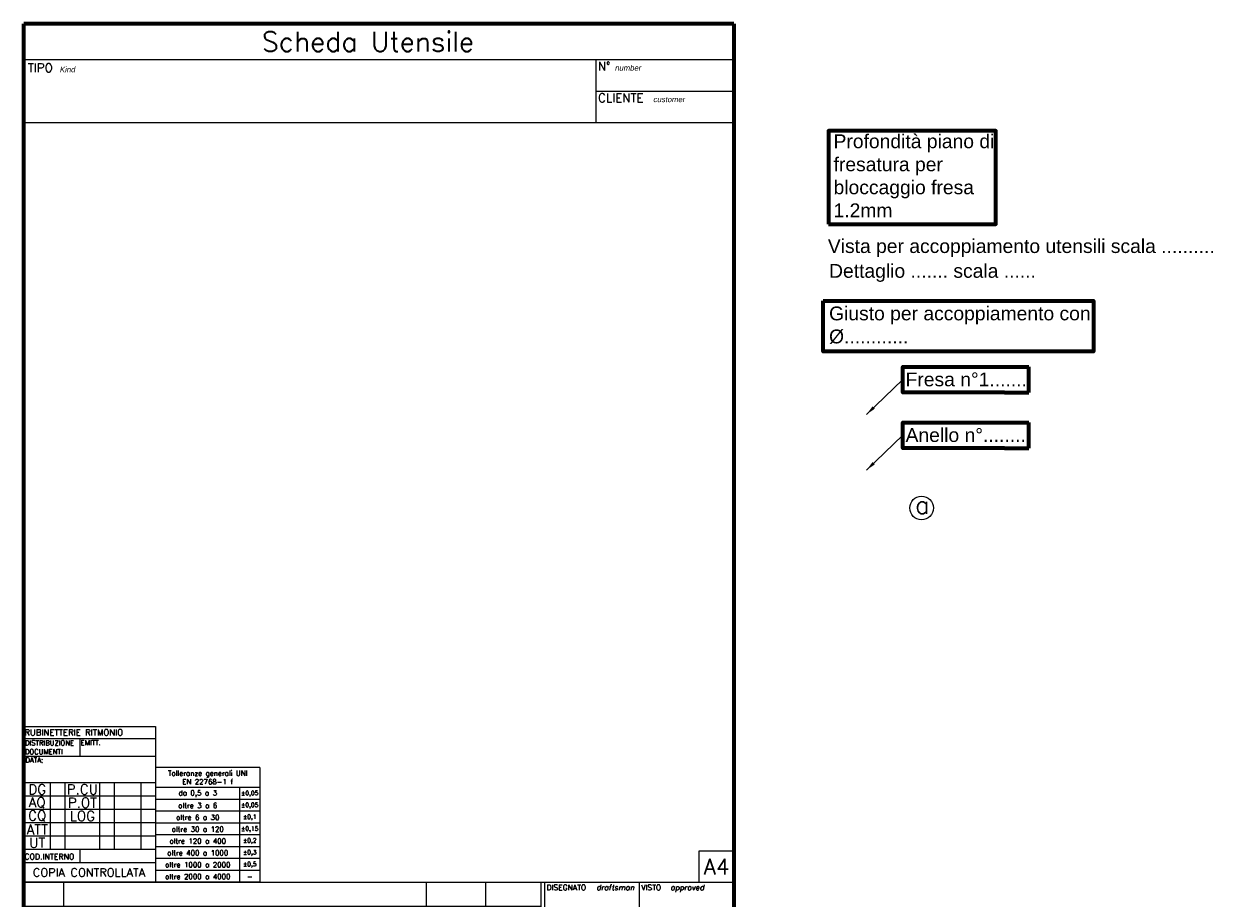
# Paper-space layout 'Layout1' of a CAD drawing. Extents: x 217 to 741, y -577 to 206.
# Tile 5 of 5: x 438 to 741, y -16 to 206. Entities that reach past the tile are written whole.
import ezdxf
from ezdxf.enums import TextEntityAlignment as Align

# ---------------------------------------------------------------- set-up
doc = ezdxf.new("R2010")
doc.units = 0
doc.header["$LTSCALE"] = 3
doc.linetypes.add('CENTER', pattern=[2, 1.25, -0.25, 0.25, -0.25])
doc.layers.get('0').update_dxf_attribs({"linetype": 'CONTINUOUS'})
doc.layers.add('DISEGNO', color=7, linetype='CONTINUOUS', lineweight=70)
doc.layers.add('TABELLA', color=7, linetype='CONTINUOUS')
doc.styles.add('ROMANS', font='romans', dxfattribs={"height": 2.5})
doc.styles.get("Standard").update_dxf_attribs({"font": 'romans.shx'})
doc.dimstyles.new('ISO-25', dxfattribs={"dimtxt": 2.5, "dimasz": 2.5, "dimexe": 1.25, "dimexo": 0.625, "dimtad": 1, "dimtxsty": 'Standard', "dimcen": 2.5, "dimadec": 0, "dimazin": 0, "dimtfac": 1, "dimtmove": 0, "dimatfit": 3, "dimfxl": 0, "dimarcsym": 0})

# ---------------------------------------------------------------- blocks, each defined once
blk = doc.blocks.new('Tolleranze f')
for p, q in [((64.9, 94.3), (38.5, 94.3)), ((38.5, 94.3), (38.5, 65.2)), ((64.9, 94.3), (64.9, 65.2)), ((64.9, 89.2), (38.5, 89.2)), ((59.9, 65.2), (59.9, 89.2)), ((64.9, 86.2), (38.5, 86.2)), ((60.7, 86.2), (42.7, 86.2)), ((64.9, 83.2), (38.5, 83.2)), ((60.7, 83.2), (42.7, 83.2)), ((64.9, 80.2), (38.5, 80.2)), ((60.7, 80.2), (42.7, 80.2)), ((64.9, 77.2), (38.5, 77.2)), ((60.7, 77.2), (42.7, 77.2)), ((64.9, 74.2), (38.5, 74.2)), ((60.7, 74.2), (42.7, 74.2)), ((64.9, 71.2), (38.5, 71.2)), ((60.7, 71.2), (42.7, 71.2)), ((64.9, 68.2), (38.5, 68.2)), ((64.9, 65.2), (38.5, 65.2))]:
    blk.add_line(p, q)
at = {"attachment_point": 5}
for s, insert, char_height, width in [('Tolleranze generali UNI EN 22768-1 f', (51.7, 91.77), 1.3, 22.2), ('da 0,5 a 3', (49.2, 87.66), 1.3, 22.1995), ('±0,05', (62.39, 87.66), 1.1, 22.2), ('oltre 3 a 6', (49.2, 84.66), 1.3, 22.1995), ('±0,05', (62.39, 84.66), 1.1, 22.2), ('oltre 6 a 30', (49.2, 81.66), 1.3, 22.1995), ('±0,1', (62.39, 81.66), 1.1, 22.2), ('oltre 30 a 120', (49.2, 78.66), 1.3, 22.1995), ('±0,15', (62.39, 78.66), 1.1, 22.2), ('oltre 120 a 400', (49.2, 75.66), 1.3, 22.1995), ('±0,2', (62.39, 75.66), 1.1, 22.2), ('oltre 400 a 1000', (49.2, 72.66), 1.3, 22.1995), ('±0,3', (62.39, 72.66), 1.1, 22.2), ('oltre 1000 a 2000', (49.2, 69.66), 1.3, 22.1995), ('±0,5', (62.39, 69.66), 1.1, 22.2), ('oltre 2000 a 4000', (49.2, 66.66), 1.3, 22.1995), ('-', (62.39, 66.66), 1.3, 22.2)]:
    blk.add_mtext(s, dxfattribs=dict(at, insert=insert, char_height=char_height, width=width))
blk = doc.blocks.new('Timbro di gestione x scheda utensili 2004')
for p, q in [((5.12, 104.68), (38.5, 104.68)), ((5.12, 65.2), (5.12, 104.68)), ((38.5, 104.68), (38.5, 65.2)), ((5.12, 101.68), (38.5, 101.68)), ((19.37, 97.18), (19.37, 101.68)), ((5.12, 97.18), (38.5, 97.18)), ((38.5, 90.43), (5.12, 90.43)), ((11.87, 73.55), (11.87, 90.43)), ((15.62, 73.55), (15.62, 90.43)), ((24.25, 90.43), (24.25, 73.55)), ((28, 90.43), (28, 73.55)), ((34.75, 90.43), (34.75, 73.55)), ((38.5, 87.05), (5.12, 87.05)), ((38.5, 83.68), (5.12, 83.68)), ((38.5, 80.3), (5.12, 80.3)), ((38.5, 76.93), (5.12, 76.93)), ((38.5, 73.55), (5.12, 73.55)), ((19.37, 70.18), (19.37, 73.55)), ((38.5, 70.18), (5.12, 70.18)), ((38.5, 65.2), (5.12, 65.2))]:
    blk.add_line(p, q)
for s, height, p in [('RUBINETTERIE RITMONIO', 1.575, (5.22, 102.39)), ('DISTRIBUZIONE ', 1.275, (5.37, 99.9)), ('EMITT.', 1.275, (19.51, 99.95)), ('DOCUMENTI', 1.275, (5.37, 97.64)), ('DATA:', 1.275, (5.49, 95.54))]:
    blk.add_text(s, height=height).set_placement(p)
at = {"style": 'ROMANS'}
for s, p in [('DG', (8.5, 88.74)), ('P.CU', (19.94, 88.74)), ('AQ', (8.5, 85.36)), ('P.OT', (19.94, 85.36)), ('CQ', (8.5, 81.99)), ('LOG', (19.94, 81.99)), ('ATT', (8.5, 78.61)), ('UT', (8.5, 75.24))]:
    blk.add_text(s, height=2.5, dxfattribs=at).set_placement(p, align=Align.MIDDLE)
blk.add_text('COD.INTERNO', height=1.45, dxfattribs=at).set_placement((5.24, 70.99))
at = {"insert": (21.62, 67.69), "char_height": 2.1, "width": 33.375, "attachment_point": 5, "style": 'ROMANS'}
blk.add_mtext('COPIA CONTROLLATA', dxfattribs=at)
at = {"style": 'ROMANS'}
for tag, height, p in [('VA.M', 2.5, (32.07, 99.35)), ('02/10/02', 3, (24.52, 93.71)), ('1', 2.5, (13.83, 88.77)), ('1', 2.5, (26.02, 88.63)), ('1', 2.5, (13.83, 85.34)), ('1', 2.5, (26.08, 85.2)), ('1', 2.5, (13.83, 81.97)), ('1', 2.5, (26.08, 81.91)), ('1', 2.5, (13.83, 78.68)), ('BOS', 2.5, (19.94, 78.61)), ('1', 2.5, (26.15, 78.54)), ('1', 2.5, (13.83, 75.25)), ('00000000000', 1.45, (28.94, 71.86))]:
    blk.add_attdef(tag, text='', height=height, dxfattribs=at).set_placement(p, align=Align.MIDDLE_CENTER)
blk = doc.blocks.new('SCHEDA UTENSILE 2004')
for points in [[(449.62, -66.33), (449.62, -63.99), (443.77, -63.99), (443.77, -58.15), (441.44, -58.15), (441.44, -66.33)], [(449.58, -58.71, 0.422647), (447.55, -58.18, 0.062253), (447.07, -58.61, -0.878026), (446.7, -58.5), (446.7, -58.15), (444.36, -58.15), (444.36, -63.41), (446.7, -63.41), (446.7, -60.01, -1.004457), (446.87, -60.01, -0.064952), (446.86, -60.49), (449.65, -60.49, 0.095763)]]:
    blk.add_hatch(color=256).paths.add_polyline_path(points)
h = blk.add_hatch(color=256)
h.paths.add_polyline_path([(502.93, -58.87, 0.072008), (502.19, -59.56, -0.183297), (503.56, -60.94, 0.174261), (504, -61.35, -0.03425), (504.12, -61.17, -0.204319), (503.57, -60.22, 0.13243)])
h.paths.add_polyline_path([(504.14, -58.26, 0.051071), (503.34, -58.6, -0.159306), (504.12, -60.58, 0.898951), (504.36, -60.63, 0.062339)])
h.paths.add_polyline_path([(504.98, -58.1, 0.027586), (504.63, -58.15, -0.059434), (504.69, -60.02, 0.207386), (504.92, -60.65, -0.052779), (505.36, -60.6, 0.162165), (505.16, -59.53, -0.187507)])
h.paths.add_polyline_path([(506.44, -58.7, 0.251269), (506.15, -58.19, 0.067564), (505.53, -58.11, 0.202815), (505.64, -59.41, -0.164282), (505.88, -60.7, -0.00142), (506.05, -60.78, -0.097642), (506.28, -59.52, 0.140188)])
h.paths.add_polyline_path([(507.83, -58.99, 0.076446), (506.9, -58.44, -0.14038), (506.69, -60.25, 0.221126), (506.45, -61.07, -0.033971), (506.59, -61.23, 0.240268), (507.21, -60.96, 0.138388), (507.52, -60.49, -0.321937), (508.5, -59.7, 0.134906)])
h.paths.add_polyline_path([(509.04, -60.43, 0.377437), (507.74, -61.08, -0.222294), (506.81, -61.61, -0.041971), (506.9, -61.95), (509.42, -61.95, 0.096772)])
h.paths.add_polyline_path([(509.43, -62.4), (506.9, -62.4, -0.862659), (503.77, -62.4), (501.31, -62.4, 0.359786), (506.6, -63.67, -0.167524), (509.37, -62.85, 0.010045)])
h.paths.add_polyline_path([(503.03, -60.9, 0.139617), (501.92, -59.99, 0.14567), (501.24, -61.95), (503.77, -61.95, 0.000179), (503.81, -61.81, -0.13251)])
h.paths.add_polyline_path([(505.95, -64.54, -0.186312), (508.54, -64.73, 0.061224), (509.06, -63.88, 0.100261), (506.02, -64.2, -0.120579), (501.95, -64.48, 0.049057), (502.47, -65.09, 0.047179)])
h.paths.add_polyline_path([(508.28, -65.02, 0.148421), (505.17, -65.08, -0.111083), (507.66, -65.55, 0.049864)])
h.paths.add_polyline_path([(502.98, -65.53, 0.277839), (507.2, -65.82, 0.112377)])
for p, q in [((438.15, 196.62), (618.15, 196.62)), ((583.14, 196.62), (583.14, 180.62)), ((583.14, 188.62), (618.15, 188.62)), ((438.15, 180.62), (618.15, 180.62)), ((609.28, -3.97), (609.28, -11.88)), ((609.28, -3.97), (609.28, -11.88)), ((618.15, -3.97), (609.28, -3.97)), ((438.15, -11.88), (618.15, -11.88)), ((438.15, -11.88), (438.15, -71.38)), ((448.15, -11.88), (448.15, -17.88)), ((448.15, -11.88), (448.15, -54.88)), ((540.15, -11.88), (540.15, -54.88)), ((555.15, -11.88), (555.15, -54.88)), ((569.15, -11.88), (569.15, -54.88)), ((570.15, -11.88), (570.15, -55.88)), ((594.15, -11.88), (594.15, -20.68)), ((618.15, -71.38), (618.15, -11.88)), ((438.15, -17.88), (569.15, -17.88)), ((448.15, -17.88), (448.15, -23.88)), ((570.15, -20.68), (618.15, -20.68)), ((438.15, -23.88), (569.15, -23.88)), ((448.15, -23.88), (448.15, -29.88)), ((438.15, -29.88), (569.15, -29.88)), ((448.15, -29.88), (448.15, -35.88)), ((570.15, -29.48), (618.15, -29.48)), ((438.15, -35.88), (569.15, -35.88)), ((448.15, -35.88), (448.15, -41.88)), ((570.15, -38.28), (618.15, -38.28)), ((438.15, -41.88), (569.15, -41.88)), ((448.15, -41.88), (448.15, -47.88)), ((438.15, -47.88), (569.15, -47.88)), ((570.15, -47.08), (618.15, -47.08)), ((594.15, -47.08), (594.15, -55.88)), ((438.15, -54.88), (569.15, -54.88)), ((570.15, -55.88), (438.15, -55.88)), ((513.15, -55.88), (513.15, -71.38)), ((570.15, -55.88), (594.15, -55.88)), ((594.15, -55.88), (618.15, -55.88)), ((513.15, -63.68), (618.15, -63.68)), ((529.35, -63.68), (529.35, -71.38)), ((547.36, -63.68), (547.36, -71.38)), ((530.86, -65.78), (537.86, -64.03)), ((530.86, -65.78), (530.86, -69.28)), ((537.86, -64.03), (537.86, -71.03)), ((529.71, -67.53), (546.86, -67.53)), ((530.86, -69.28), (537.86, -71.03)), ((618.15, -71.38), (438.15, -71.38)), ((438.15, -71.38), (618.15, -71.38))]:
    blk.add_line(p, q)
at = {"color": 7}
for p, q in [((441.44, -58.15, -84.17), (443.77, -58.15, -84.17)), ((441.44, -66.33, -84.17), (441.44, -58.15, -84.17)), ((443.77, -58.15, -84.17), (443.77, -63.99, -84.17)), ((446.7, -58.15, -84.17), (444.36, -58.15, -84.17)), ((444.36, -58.15, -84.17), (444.36, -63.41, -84.17)), ((446.7, -58.15, -84.17), (446.7, -58.56, -84.17)), ((446.71, -58.59, -84.17), (446.7, -58.56, -84.17)), ((446.7, -60.01, -84.17), (446.7, -63.41, -84.17)), ((449.65, -60.49, -84.17), (446.86, -60.49, -84.17)), ((446.7, -63.41, -84.17), (444.36, -63.41, -84.17)), ((501.24, -61.95, -75.03), (503.77, -61.95, -75.03)), ((501.31, -62.4, -75.03), (503.77, -62.4, -75.03)), ((506.9, -61.95, -75.03), (509.42, -61.95, -75.03)), ((506.9, -62.4, -75.03), (509.43, -62.4, -75.03)), ((449.62, -66.33, -84.17), (441.44, -66.33, -84.17)), ((449.62, -63.99, -84.17), (443.77, -63.99, -84.17)), ((449.62, -63.99, -84.17), (449.62, -66.33, -84.17))]:
    blk.add_line(p, q, dxfattribs=at)
at = {"linetype": 'CENTER', "ltscale": 0.25}
blk.add_line((542.36, -71.29), (542.36, -63.77), dxfattribs=at)
for radius in [3.5, 1.75]:
    blk.add_circle((542.36, -67.53), radius)
at = {"color": 7}
for centre, radius, start, end in [((446.89, -58.53, -84.17), 0.194, 188.7363, 336.3996), ((446.79, -60.01, -84.17), 0.0877, 359.7452, 180.2548), ((445.06, -60.21, -84.17), 1.82, 351.4316, 6.2967), ((449.03, -60.34, -84.17), 2.62, 124.2834, 138.5324), ((448.31, -59.42, -84.17), 1.46, 29.4819, 121.1266), ((445.01, -59.78, -84.17), 4.69, 351.3906, 13.2711), ((504.88, -62.11, -75.03), 3.64, 144.2829, 177.435), ((500.88, -62.39, -75.03), 2.62, 34.6548, 66.4471), ((504.92, -61.77, -75.03), 3.51, 124.3702, 140.8448), ((501.05, -62.05, -75.03), 2.74, 23.9349, 65.4822), ((500.76, -60.74, -75.03), 2.86, 10.4986, 40.6757), ((505.42, -62.35, -75.03), 4.28, 107.4058, 119.1001), ((500.7, -60.78, -75.03), 3.42, 3.3705, 39.5766), ((504.97, -60.05, -75.03), 1.4, 186.3335, 233.0705), ((504.24, -60.59, -75.03), 0.125, 175.3101, 343.1261), ((494.79, -60.32, -75.03), 9.58, 358.1729, 12.4415), ((505.26, -61.3, -75.03), 3.21, 94.8967, 101.2174), ((496.8, -59.33, -75.03), 7.92, 354.9482, 8.5639), ((505.53, -60.07, -75.03), 0.841, 176.5627, 223.5208), ((506.91, -58.59, -75.03), 1.99, 165.6817, 208.1354), ((505.36, -62.71, -75.03), 2.11, 90.0294, 102.1143), ((503.65, -60.37, -75.03), 1.73, 352.3432, 29.1591), ((507.11, -58.62, -75.03), 1.66, 162.2104, 208.1354), ((505.54, -60.45, -75.03), 2.34, 74.9692, 90.4302), ((503.85, -60.41, -75.03), 2.06, 351.7821, 29.1591), ((509.37, -60.72, -75.03), 3.31, 158.7578, 181.065), ((505.83, -58.71, -75.03), 0.613, 1.6496, 58.0683), ((504.92, -58.82, -75.03), 1.53, 332.8385, 4.7593), ((507.45, -60.91, -75.03), 1.01, 139.1523, 189.0281), ((505.59, -61.74, -75.03), 3.55, 50.8383, 68.3243), ((506.54, -60.18, -75.03), 1.03, 310.9486, 342.5563), ((508.76, -61.49, -75.03), 1.1, 75.2266, 157.94), ((506.86, -60.56, -75.03), 1.84, 27.5633, 58.2958), ((505.34, -62.18, -75.03), 4.09, 3.1644, 25.2741), ((504.72, -59.84, -75.03), 4.27, 216.9201, 296.1525), ((505.11, -59.92, -75.03), 2.29, 205.2885, 235.4817), ((504.34, -60.53, -75.03), 0.883, 207.4553, 246.9959), ((310.75, -14.94, -75.03), 198.67, 346.3113, 346.3524), ((505.34, -62.17, -75.03), 1.58, 188.434, 351.566), ((505.34, -62.18, -75.03), 1.57, 140.2923, 148.1388), ((491.55, -90.77, -75.03), 33.31, 64.185, 64.5105), ((505.34, -62.18, -75.03), 1.57, 36.9867, 44.7694), ((506.63, -60.48, -75.03), 0.745, 266.8344, 320.8753), ((509.17, -67.29, -75.03), 4.44, 87.418, 125.5235), ((506.7, -60.35, -75.03), 1.27, 274.723, 324.854), ((504.84, -62.34, -75.03), 2.09, 10.665, 20.2784), ((498.21, -61.23, -75.03), 11.28, 351.7324, 354.0344), ((503.41, -56.03, -75.03), 8.58, 260.2065, 287.7084), ((505.34, -62.18, -75.03), 4.09, 214.2385, 225.4724), ((501.26, -46.38, -75.03), 18.75, 273.6887, 284.4933), ((504.44, -74.93, -75.03), 9.51, 73.1388, 98.7861), ((505.34, -62.18, -75.03), 4.09, 234.9077, 297.0172), ((506.82, -70.17, -75.03), 5.35, 74.1654, 107.9345), ((505.37, -70.83, -75.03), 5.76, 66.6254, 91.9798), ((507, -67.98, -75.03), 3.6, 64.6752, 106.8909), ((508.33, -71.54, -75.03), 7.7, 84.5931, 107.4948), ((505.34, -62.18, -75.03), 4.09, 304.5474, 315.9658), ((505.34, -62.18, -75.03), 4.09, 321.4505, 335.4644)]:
    blk.add_arc(centre, radius, start, end, dxfattribs=at)
for centre, radius, start, end in [((503.65, -58.97, -75.03), 3.3, 337.2822, 9.2461), ((508.55, -60.78, -75.03), 1.07, 93.0584, 164.5363)]:
    blk.add_arc(centre, radius, start, end)
at = {"layer": 'DISEGNO', "lineweight": 70}
for p, q in [((618.15, 205.62), (438.15, 205.62)), ((438.15, -71.38), (438.15, 205.62)), ((618.15, 205.62), (618.15, -71.38)), ((618.15, -71.38), (438.15, -71.38))]:
    blk.add_line(p, q, dxfattribs=at)
at = {"layer": 'DISEGNO'}
blk.add_line((618.15, -3.97), (618.15, -11.88), dxfattribs=at)
for s, height, p in [('Scheda Utensile', 5, (498.47, 198.62)), ('TIPO', 2.2, (439.15, 193.4)), ('N°', 2.2, (583.65, 193.79)), ('CLIENTE', 2.2, (583.71, 185.78))]:
    blk.add_text(s, height=height).set_placement(p)
at = {"style": 'ROMANS', "oblique": 10}
blk.add_text('revisions', height=3.15, dxfattribs=at).set_placement((500.18, -53.08))
blk.add_text('Sistema Qualità Ritmonio', height=2.2).set_placement((528.15, -74.88), align=Align.BOTTOM_CENTER)
at = {"attachment_point": 1}
for s, insert, char_height, width in [('{\\fArial|b0|i1|c0|p34;Kind}', (447.28, 194.77), 1.4, 5.9591), ('{\\fArial|b0|i1|c0|p34;number}', (588.02, 195.18), 1.4, 8.1236), ('{\\fArial|b0|i1|c0|p34;customer}', (597.75, 187.2), 1.4, 12.3431), ('{\\fArial|b1|i0|c0|p34;Ritmonio}', (452.15, -58.23), 8, 49.3149), ('{\\fArial Unicode MS|b0|i0|c0|p34;R}', (465.49, -58.11), 2, 49.3149), ('{\\fArial Unicode MS|b0|i0|c0|p34;U}', (467.88, -58.11), 2, 49.3149), ('{\\fArial Unicode MS|b0|i0|c0|p34;B}', (470.34, -58.11), 2, 49.3149), ('{\\fArial Unicode MS|b0|i0|c0|p34;I}', (472.57, -58.11), 2, 49.3149), ('{\\fArial Unicode MS|b0|i0|c0|p34;N}', (473.65, -58.11), 2, 49.3149), ('{\\fArial Unicode MS|b0|i0|c0|p34;E}', (475.97, -58.11), 2, 49.3149), ('{\\fArial Unicode MS|b0|i0|c0|p34;T}', (478.17, -58.11), 2, 49.3149), ('{\\fArial Unicode MS|b0|i0|c0|p34;T}', (480.29, -58.11), 2, 49.3149), ('{\\fArial Unicode MS|b0|i0|c0|p34;E}', (482.72, -58.11), 2, 49.3149), ('{\\fArial Unicode MS|b0|i0|c0|p34;R}', (485.02, -58.11), 2, 49.3149), ('{\\fArial Unicode MS|b0|i0|c0|p34;I}', (487.55, -58.11), 2, 49.3149), ('{\\fArial Unicode MS|b0|i0|c0|p34;E}', (488.69, -58.11), 2, 49.3149), ('{\\fArial Unicode MS|b0|i0|c0|p34;1}', (441.31, -67.34), 1.8, 49.3149), ('{\\fArial Unicode MS|b0|i0|c0|p34;3}', (443.31, -67.34), 1.8, 49.3149), ('{\\fArial Unicode MS|b0|i0|c0|p34;0}', (445.68, -67.34), 1.8, 49.3149), ('{\\fArial Unicode MS|b0|i0|c0|p34;1}', (447.98, -67.34), 1.8, 49.3149), ('{\\fArial Unicode MS|b0|i0|c0|p34;9}', (450.1, -67.34), 1.8, 49.3149), ('{\\fArial|b0|i0|c0|p34;V}', (453.64, -67.34), 1.8, 49.3149), ('{\\fArial|b0|i0|c0|p34;A}', (456.42, -67.34), 1.8, 49.3149), ('{\\fArial|b0|i0|c0|p34;R}', (459.87, -67.34), 1.8, 49.3149), ('{\\fArial|b0|i0|c0|p34;A}', (463.08, -67.34), 1.8, 49.3149), ('{\\fArial|b0|i0|c0|p34;L}', (466.83, -67.34), 1.8, 49.3149), ('{\\fArial|b0|i0|c0|p34;L}', (469.98, -67.34), 1.8, 49.3149), ('{\\fArial|b0|i0|c0|p34;O}', (472.92, -67.34), 1.8, 49.3149), ('{\\fArial|b0|i0|c0|p34;_}', (477.45, -67.34), 1.8, 49.3149), ('{\\fArial|b0|i0|c0|p34;(}', (481.14, -67.34), 1.8, 49.3149), ('{\\fArial|b0|i0|c0|p34;V}', (483.14, -67.34), 1.8, 49.3149), ('{\\fArial|b0|i0|c0|p34;C}', (485.51, -67.34), 1.8, 49.3149), ('{\\fArial|b0|i0|c0|p34;)}', (488.89, -67.34), 1.8, 49.3149), ('{\\fArial|b0|i0|c0|p34;_}', (491.41, -67.34), 1.8, 49.3149), ('{\\fArial|b0|i0|c0|p34;I}', (495.69, -67.34), 1.8, 49.3149), ('{\\fArial|b0|i0|c0|p34;T}', (497.69, -67.34), 1.8, 49.3149), ('{\\fArial|b0|i0|c0|p34;A}', (500.79, -67.34), 1.8, 49.3149), ('{\\fArial|b0|i0|c0|p34;L}', (504.54, -67.34), 1.8, 49.3149), ('{\\fArial|b0|i0|c0|p34;Y}', (507.09, -67.34), 1.8, 49.3149)]:
    blk.add_mtext(s, dxfattribs=dict(at, insert=insert, char_height=char_height, width=width))
for tag, p in [('UTENSILERIGA1', (510.65, 190.64)), ('NUMERO UTENSILE', (600.65, 191.12)), ('UTENSILERIGA2', (510.65, 184.15)), ('CLIENTE', (600.64, 182.98))]:
    blk.add_attdef(tag, text='', height=3.5).set_placement(p, align=Align.MIDDLE_CENTER)
for tag, height, p in [('A4', 4, (613.71, -7.92)), ('INDICE_DI_MODIFICA_6', 3, (443.15, -14.88)), ('DATA_MODIFICA6', 1.7, (547.65, -14.88)), ('MODIFICATORE6', 1.7, (562.15, -14.88)), ('INDICE_DI_MODIFICA_5', 3, (443.15, -20.88)), ('DATA_MODIFICA5', 1.7, (547.65, -20.88)), ('MODIFICATORE5', 1.7, (562.15, -20.88)), ('INDICE_DI_MODIFICA4', 3, (443.15, -26.88)), ('DATA_MODIFICA4', 1.7, (547.65, -26.88)), ('MODIFICATORE4', 1.7, (562.15, -26.88)), ('INDICE_DI_MODIFICA3', 3, (443.15, -32.88)), ('DATA_MODIFICA3', 1.7, (547.65, -32.88)), ('MODIFICATORE3', 1.7, (562.15, -32.88)), ('INDICE_DI_MODIFICA2', 3, (443.15, -38.88)), ('DATA_MODIFICA2', 1.7, (547.65, -38.88)), ('MODIFICATORE2', 1.7, (562.15, -38.88)), ('INDICE_DI_MODIFICA1', 2.75, (443.15, -44.88)), ('DATA_MODIFICA1', 1.7, (547.65, -44.88)), ('MODIFICATORE1', 1.7, (562.15, -44.88))]:
    blk.add_attdef(tag, text='', height=height).set_placement(p, align=Align.MIDDLE)
for tag, p in [('MODIFICA6_LINEA1', (448.65, -13.98)), ('MODIFICA6_LINEA2', (448.65, -16.88)), ('MODIFICA5_LINEA1', (448.65, -19.98)), ('MODIFICA5_LINEA2', (448.65, -22.88)), ('MODIFICA4_LINEA1', (448.65, -25.78)), ('MODIFICA4_LINEA2', (448.65, -28.88)), ('MODIFICA3_LINEA1', (448.65, -31.78)), ('MODIFICA3_LINEA2', (448.65, -34.88)), ('MODIFICA2_LINEA1', (448.65, -37.78)), ('MODIFICA2_LINEA2', (448.65, -40.88)), ('MODIFICA1_LINEA1', (448.65, -43.78)), ('MODIFICA1_LINEA2', (448.65, -46.88))]:
    blk.add_attdef(tag, p, '', height=1.8)
for tag, p in [('DISEGNATO', (582.15, -20.68)), ('VISTO', (606.15, -20.68)), ('QUOTE_PER', (594.15, -28.98)), ('MATERIALE', (594.15, -35.17)), ('TRATTAMENTO_SUPERFICIALE', (594.15, -47.08)), ('PESO', (582.15, -55.38)), ('DATA', (606.15, -55.38)), ('DENOMINAZIONE', (570.65, -63.18)), ('SCALA', (521.33, -70.88))]:
    blk.add_attdef(tag, text='', height=2.25).set_placement(p, align=Align.BOTTOM_CENTER)
at = {"lineweight": 70}
blk.add_attdef('DISEGNO', text='', height=3, dxfattribs=at).set_placement((582.75, -68.55), align=Align.MIDDLE_CENTER)
at = {"layer": 'TABELLA', "style": 'ROMANS'}
for s, height, p in [('DISEGNATO', 1.4, (570.65, -13.88)), ('VISTO', 1.4, (594.65, -13.88)), ('QUOTE PER', 1.4, (570.65, -22.68)), ('MATERIALE', 1.4, (570.65, -31.48)), ('TRATTAMENTO SUPERF.', 1.4, (570.65, -40.28)), ('PESO', 1.4, (570.65, -49.08)), ('DATA', 1.4, (595.34, -49)), ('IND.', 3.15, (438.58, -53.08)), ('MODIFICHE', 3.15, (468.63, -53.08)), ('DATA', 2, (544.15, -50.86)), ('FIRMA', 2, (557.54, -50.86)), ('DENOMINAZIONE', 1.4, (513.65, -57.88)), ('SCALA', 1.4, (513.73, -65.87)), ('DISEGNO', 1.4, (547.72, -65.68)), ('MODULO D.26 REV.5', 2.2, (583.53, -74.25))]:
    blk.add_text(s, height=height, dxfattribs=at).set_placement(p)
at = {"layer": 'TABELLA', "style": 'ROMANS', "oblique": 10}
for s, height, p in [('draftsman', 1.4, (583.28, -13.88)), ('approved', 1.4, (602.05, -13.88)), ('dimensions for', 1.4, (584.62, -22.68)), ('material', 1.4, (583.18, -31.48)), ('surface treatment', 1.4, (596.34, -40.28)), ('weight', 1.4, (577.91, -49.08)), ('date', 1.4, (602.15, -49)), ('date', 1.9, (544, -53.93)), ('signature', 1.9, (555.51, -53.83)), ('part name', 1.4, (532.02, -57.88)), ('scale', 1.4, (521.95, -65.87)), ('drawing number', 1.4, (558.4, -65.68))]:
    blk.add_text(s, height=height, dxfattribs=at).set_placement(p)

psp = doc.layouts.get("Layout1")

# ---------------------------------------------------------------- linework, layer by layer
at = {"lineweight": 70}
for p, q in [((686.72, 118.75), (692.89, 118.75)), ((692.89, 112.24), (692.89, 118.75)), ((686.72, 112.24), (692.89, 112.24)), ((686.72, 104.64), (692.89, 104.64)), ((692.89, 98.14), (692.89, 104.64)), ((686.72, 98.14), (692.89, 98.14))]:
    psp.add_line(p, q, dxfattribs=at)
for points in [[(642.08, 154.88), (684.56, 154.88), (684.56, 178.57), (642.08, 178.57)], [(640.8, 135.48), (709.27, 135.48), (709.27, 122.66), (640.8, 122.66)]]:
    psp.add_lwpolyline(points, close=True, dxfattribs=at)
for points in [[(686.72, 112.24), (661, 112.24), (661, 118.75), (686.72, 118.75)], [(686.72, 98.14), (661, 98.14), (661, 104.64), (686.72, 104.64)]]:
    psp.add_lwpolyline(points, dxfattribs=at)
psp.add_circle((665.72, 82.97), 3)

# ---------------------------------------------------------------- block references
ref = psp.add_blockref('SCHEDA UTENSILE 2004', (0, 0))
ref.add_attrib('A4', 'A4', dxfattribs={"height": 4}).set_placement((613.77, -7.92), align=Align.MIDDLE)
for name in ['Timbro di gestione x scheda utensili 2004', 'Tolleranze f']:
    psp.add_blockref(name, (433.02, -77.08))

# ---------------------------------------------------------------- texts
psp.add_text('a', height=4.5).set_placement((664.07, 81.52))
at = {"char_height": 3.5, "attachment_point": 1}
for s, insert, width in [('{\\fArial|b0|i0|c0|p34;Profondità piano di fresatura per bloccaggio fresa 1.2mm}', (643.4, 177.64), 46.8403), ('{\\fArial|b0|i0|c0|p34;Vista per accoppiamento utensili scala ..........}', (641.95, 151.08), 102.0879), ('{\\fArial|b0|i0|c0|p34;Dettaglio ....... scala ......}', (642.26, 144.8), 69.3477), ('{\\fArial|b0|i0|c0|p34;Giusto per accoppiamento con %%C............\\fAMGDT|b0|i0|c0|p2;}', (642.26, 134.02), 67.5994), ('{\\fArial|b0|i0|c0|p34;Fresa n°1.......}', (661.66, 117.3), 44.2893), ('{\\fArial|b0|i0|c0|p34;Anello n°........}', (661.66, 103.2), 44.2893)]:
    psp.add_mtext(s, dxfattribs=dict(at, insert=insert, width=width))

# ---------------------------------------------------------------- leaders
for points in [[(651.76, 106.69), (661, 115.5)], [(651.76, 92.59), (661, 101.39)]]:
    psp.add_leader(points, dimstyle='ISO-25', override={"dimgap": 0.625, "dimtad": 0})

doc.saveas('drawing.dxf')
